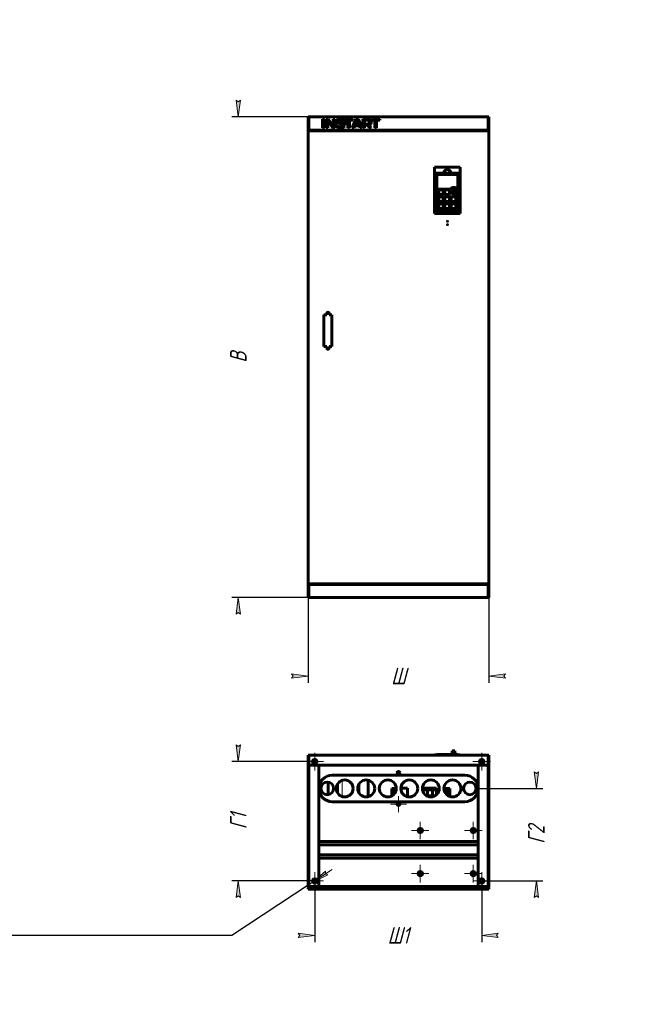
# Model space of a CAD drawing. Header units: millimetres. Extents: x 0 to 420, y 0 to 297.
# Tile 1 of 2: x 0 to 189, y 0 to 297. Entities that reach past the tile are written whole.
import ezdxf

# ---------------------------------------------------------------- set-up
doc = ezdxf.new("R2010")
doc.units = ezdxf.units.MM
for name, pattern in [('K5LT_AXLED', [12, 7.5, -1.5, 1.5, -1.5]), ('K5LT_BASIC', [0]), ('K5LT_THIN', [0])]:
    doc.linetypes.add(name, pattern=pattern)
doc.layers.add('Системный слой', color=7, linetype='Continuous')
doc.styles.add('KDIMTEXTSTYLE', font='GOST_AU.SHX', dxfattribs={"width": 0.96, "oblique": 15, "height": 5})
doc.dimstyles.new('KDIMSTYLE (0.10)', dxfattribs={"dimtxt": 5, "dimasz": 1, "dimexe": 2, "dimexo": 0, "dimgap": 1, "dimtad": 1, "dimlfac": 10, "dimtxsty": 'KDIMTEXTSTYLE', "dimsah": 1, "dimcen": 0, "dimdle": 1, "dimadec": 0, "dimazin": 0, "dimtfac": 0.667, "dimtmove": 0, "dimatfit": 3, "dimfxl": 1, "dimtvp": 1, "dimtolj": 1, "dimtzin": 0, "dimarcsym": 0})

# ---------------------------------------------------------------- blocks, each defined once
blk = doc.blocks.new('U0')
at = {"layer": 'Системный слой', "color": 150, "linetype": 'K5LT_BASIC', "lineweight": 60, "true_color": 0x0080ff}
for p, q in [((125.66, 250.62), (125.64, 250.61)), ((125.68, 250.63), (125.66, 250.62)), ((125.71, 250.64), (125.68, 250.63))]:
    blk.add_line(p, q, dxfattribs=at)
blk = doc.blocks.new('U1')
at = {"layer": 'Системный слой', "color": 7, "linetype": 'K5LT_THIN', "lineweight": 18}
for p, q in [((141.3, 263.48), (141.3, 263.63)), ((141.3, 126.73), (141.3, 126.88))]:
    blk.add_line(p, q, dxfattribs=at)
blk = doc.blocks.new('U2')
at = {"layer": 'Системный слой', "color": 7, "linetype": 'K5LT_THIN', "lineweight": 18}
for p, q in [((87.3, 263.63), (87.3, 263.48)), ((87.3, 126.88), (87.3, 126.73))]:
    blk.add_line(p, q, dxfattribs=at)
blk = doc.blocks.new('U3')
at = {"layer": 'Системный слой', "color": 150, "linetype": 'K5LT_BASIC', "lineweight": 60, "true_color": 0x0080ff}
for p, q in [((89.05, 263.63), (89.05, 263.48)), ((89.05, 126.88), (89.05, 126.73))]:
    blk.add_line(p, q, dxfattribs=at)
blk = doc.blocks.new('U4')
at = {"layer": 'Системный слой', "color": 7, "linetype": 'K5LT_THIN', "lineweight": 18}
for p, q in [((88.8, 263.48), (88.8, 263.63)), ((88.8, 126.73), (88.8, 126.88))]:
    blk.add_line(p, q, dxfattribs=at)
blk = doc.blocks.new('U5')
at = {"layer": 'Системный слой', "color": 150, "linetype": 'K5LT_BASIC', "lineweight": 60, "true_color": 0x0080ff}
for p, q in [((139.55, 263.48), (139.55, 263.63)), ((139.55, 126.73), (139.55, 126.88))]:
    blk.add_line(p, q, dxfattribs=at)
blk = doc.blocks.new('U6')
at = {"layer": 'Системный слой', "color": 7, "linetype": 'K5LT_THIN', "lineweight": 18}
for p, q in [((139.8, 263.63), (139.8, 263.48)), ((139.8, 126.88), (139.8, 126.73))]:
    blk.add_line(p, q, dxfattribs=at)
blk = doc.blocks.new('U7')
at = {"layer": 'Системный слой', "color": 150, "linetype": 'K5LT_BASIC', "lineweight": 60, "true_color": 0x0080ff}
for p, q in [((87.25, 122.68), (87.5, 122.68)), ((90.25, 122.68), (93.6, 122.68))]:
    blk.add_line(p, q, dxfattribs=at)
blk = doc.blocks.new('U8')
at = {"layer": 'Системный слой', "color": 150, "linetype": 'K5LT_BASIC', "lineweight": 60, "true_color": 0x0080ff}
for p, q in [((135, 122.68), (138.35, 122.68)), ((141.1, 122.68), (141.35, 122.68))]:
    blk.add_line(p, q, dxfattribs=at)
blk = doc.blocks.new('KDIMARROW_01')
at = {"layer": 'Системный слой'}
blk.add_hatch(color=0, dxfattribs=at).paths.add_polyline_path([(0, 0), (-5, 0.66), (-4.5, 0), (-5, -0.66)])
at = {"layer": 'Системный слой', "color": 0, "linetype": 'K5LT_THIN', "lineweight": 18}
for p, q in [((-4.5, 0), (-5, 0.66)), ((-5, 0.66), (0, 0)), ((0, 0), (-5, -0.66)), ((-5, -0.66), (-4.5, 0)), ((0, 0), (-1, 0))]:
    blk.add_line(p, q, dxfattribs=at)
blk = doc.blocks.new('U20')
at = {"layer": 'Системный слой', "color": 150, "linetype": 'K5LT_BASIC', "lineweight": 60, "true_color": 0x0080ff}
for start, end in [(356.655, 270), (270, 340.2758)]:
    blk.add_arc((113.5, 64.62), 0.05, start, end, dxfattribs=at)
blk = doc.blocks.new('U21')
at = {"layer": 'Системный слой', "color": 150, "linetype": 'K5LT_BASIC', "lineweight": 60, "true_color": 0x0080ff}
for p, q in [((87.25, 75.12), (87.29, 75.12)), ((141.31, 75.12), (141.35, 75.12))]:
    blk.add_line(p, q, dxfattribs=at)
blk = doc.blocks.new('U22')
at = {"layer": 'Системный слой', "color": 30, "linetype": 'K5LT_AXLED', "lineweight": 18, "true_color": 0xff8000}
for q in [(89, 39.87), (86.35, 37.22), (91.65, 37.22), (89, 34.57)]:
    blk.add_line((89, 37.22), q, dxfattribs=at)
blk = doc.blocks.new('U23')
at = {"layer": 'Системный слой', "color": 30, "linetype": 'K5LT_AXLED', "lineweight": 18, "true_color": 0xff8000}
for q in [(89, 75.87), (86.35, 73.22), (91.65, 73.22), (89, 70.57)]:
    blk.add_line((89, 73.22), q, dxfattribs=at)
blk = doc.blocks.new('U24')
at = {"layer": 'Системный слой', "color": 30, "linetype": 'K5LT_AXLED', "lineweight": 18, "true_color": 0xff8000}
for q in [(114.3, 62.77), (111.9, 60.37), (116.69, 60.37), (114.3, 57.98)]:
    blk.add_line((114.3, 60.37), q, dxfattribs=at)
blk = doc.blocks.new('U25')
at = {"layer": 'Системный слой', "color": 30, "linetype": 'K5LT_AXLED', "lineweight": 18, "true_color": 0xff8000}
for q in [(120.85, 42.06), (118.22, 39.42), (123.48, 39.42), (120.85, 36.79)]:
    blk.add_line((120.85, 39.42), q, dxfattribs=at)
blk = doc.blocks.new('U26')
at = {"layer": 'Системный слой', "color": 30, "linetype": 'K5LT_AXLED', "lineweight": 18, "true_color": 0xff8000}
for q in [(120.85, 55.06), (118.22, 52.42), (123.48, 52.42), (120.85, 49.79)]:
    blk.add_line((120.85, 52.42), q, dxfattribs=at)
blk = doc.blocks.new('U27')
at = {"layer": 'Системный слой', "color": 30, "linetype": 'K5LT_AXLED', "lineweight": 18, "true_color": 0xff8000}
for q in [(136.85, 42.06), (134.22, 39.42), (139.48, 39.42), (136.85, 36.79)]:
    blk.add_line((136.85, 39.42), q, dxfattribs=at)
blk = doc.blocks.new('U28')
at = {"layer": 'Системный слой', "color": 30, "linetype": 'K5LT_AXLED', "lineweight": 18, "true_color": 0xff8000}
for q in [(136.85, 55.06), (134.22, 52.42), (139.48, 52.42), (136.85, 49.79)]:
    blk.add_line((136.85, 52.42), q, dxfattribs=at)
blk = doc.blocks.new('U29')
at = {"layer": 'Системный слой', "color": 30, "linetype": 'K5LT_AXLED', "lineweight": 18, "true_color": 0xff8000}
for q in [(139.4, 75.87), (136.75, 73.22), (142.05, 73.22), (139.4, 70.57)]:
    blk.add_line((139.4, 73.22), q, dxfattribs=at)
blk = doc.blocks.new('U30')
at = {"layer": 'Системный слой', "color": 30, "linetype": 'K5LT_AXLED', "lineweight": 18, "true_color": 0xff8000}
for q in [(139.4, 39.87), (136.75, 37.22), (142.05, 37.22), (139.4, 34.57)]:
    blk.add_line((139.4, 37.22), q, dxfattribs=at)
blk = doc.blocks.new('KDIMARROW_02')
at = {"layer": 'Системный слой'}
blk.add_hatch(color=0, dxfattribs=at).paths.add_polyline_path([(4.5, 0), (5, 0.66), (0, 0), (5, -0.66)])
at = {"layer": 'Системный слой', "color": 0, "linetype": 'K5LT_THIN', "lineweight": 18}
for p, q in [((0, 0), (-1, 0)), ((5, 0.66), (0, 0)), ((0, 0), (5, -0.66)), ((0, 0), (7, 0)), ((4.5, 0), (5, 0.66)), ((5, -0.66), (4.5, 0))]:
    blk.add_line(p, q, dxfattribs=at)

msp = doc.modelspace()

# ---------------------------------------------------------------- linework, layer by layer
at = {"layer": 'Системный слой', "color": 150, "linetype": 'K5LT_BASIC', "lineweight": 60, "true_color": 0x0080ff}
for p, q in [((87.2489, 267.6757), (87.0489, 267.6757)), ((87.0489, 263.6757), (87.0489, 267.6757)), ((87.2489, 263.6757), (87.2489, 267.6757)), ((87.2489, 267.6757), (141.3489, 267.6757)), ((87.2489, 267.4257), (87.2489, 263.9257)), ((141.3489, 267.6757), (141.5489, 267.6757)), ((141.3489, 267.6757), (141.3489, 263.6757)), ((141.3489, 263.9257), (141.3489, 267.4257)), ((141.5489, 267.6757), (141.5489, 263.6757)), ((91.4021, 266.9803), (91.4021, 264.3963)), ((91.9341, 266.9803), (91.4021, 266.9803)), ((91.4021, 264.3963), (91.9341, 264.3963)), ((91.9341, 264.3963), (91.9341, 266.9803)), ((92.4476, 266.9803), (92.4476, 264.3963)), ((93.1446, 266.9803), (92.4476, 266.9803)), ((92.4476, 264.3963), (92.9796, 264.3963)), ((92.9796, 266.5005), (93.0163, 266.5005)), ((92.9796, 264.3963), (92.9796, 266.5005)), ((93.0163, 266.5005), (94.3919, 264.3963)), ((94.5203, 264.8761), (93.1446, 266.9803)), ((94.3919, 264.3963), (95.0889, 264.3963)), ((94.557, 264.8761), (94.5203, 264.8761)), ((95.0889, 266.9803), (94.557, 266.9803)), ((94.557, 266.9803), (94.557, 264.8761)), ((95.0889, 264.3963), (95.0889, 266.9803)), ((95.3626, 265.0966), (95.3592, 265.0943)), ((96.2958, 265.7589), (96.912, 265.3635)), ((97.3838, 265.6376), (96.771, 266.0321)), ((97.7153, 266.7288), (97.7144, 266.7294)), ((97.7164, 266.7295), (97.7153, 266.7288)), ((100.5365, 266.9803), (98.0236, 266.9803)), ((98.0236, 266.9803), (98.0236, 266.7035)), ((98.0236, 266.7035), (99.0141, 266.7035)), ((98.1626, 266.2857), (98.1644, 266.287)), ((99.0141, 266.7035), (99.0141, 264.3963)), ((99.0141, 264.3963), (99.5461, 264.3963)), ((99.5461, 266.7035), (100.5365, 266.7035)), ((99.5461, 264.3963), (99.5461, 266.7035)), ((101.3617, 266.9803), (100.3162, 264.3962)), ((100.3162, 264.3962), (100.8444, 264.3962)), ((100.5365, 266.7035), (100.5365, 266.9803)), ((100.8444, 264.3962), (101.0865, 265.0238)), ((101.0865, 265.0238), (102.4804, 265.0238)), ((101.7651, 266.6666), (101.2149, 265.3007)), ((101.2149, 265.3007), (102.3521, 265.3007)), ((102.2054, 266.9803), (101.3617, 266.9803)), ((101.8018, 266.6666), (101.7651, 266.6666)), ((102.3521, 265.3007), (101.8018, 266.6666)), ((103.2508, 264.3962), (102.2054, 266.9803)), ((102.4804, 265.0238), (102.7227, 264.3962)), ((102.7227, 264.3962), (103.2508, 264.3962)), ((104.8649, 266.9803), (103.5444, 266.9803)), ((103.5444, 266.9803), (103.5444, 264.3963)), ((103.5444, 264.3963), (104.0763, 264.3963)), ((104.8649, 266.7035), (104.0763, 266.7035)), ((104.0763, 266.7035), (104.0763, 265.4483)), ((104.0763, 265.4483), (104.8649, 265.4483)), ((104.0763, 264.3963), (104.0763, 265.1715)), ((104.0763, 265.1715), (104.9309, 265.1715)), ((104.9309, 265.1715), (105.4702, 264.3963)), ((106.0755, 264.3963), (105.4702, 265.2675)), ((105.4702, 264.3963), (106.0755, 264.3963)), ((106.1122, 266.9803), (106.1122, 266.7035)), ((108.6251, 266.9803), (106.1122, 266.9803)), ((106.1122, 266.7035), (107.1026, 266.7035)), ((107.1026, 266.7035), (107.1026, 264.3963)), ((107.1026, 264.3963), (107.6347, 264.3963)), ((107.6347, 264.3963), (107.6347, 266.7035)), ((107.6347, 266.7035), (108.6251, 266.7035)), ((108.6251, 266.7035), (108.6251, 266.9803)), ((87.2489, 263.6757), (87.0489, 263.6757)), ((87.0489, 263.6757), (87.0489, 263.6257)), ((87.2489, 263.6257), (87.0489, 263.6257)), ((87.0489, 126.7257), (87.0489, 263.6257)), ((87.0489, 263.4757), (87.2889, 263.2357)), ((87.2889, 263.2357), (87.0489, 263.4757)), ((87.0489, 263.4757), (141.5489, 263.4757)), ((87.0489, 126.8757), (87.0489, 263.4757)), ((87.2489, 263.6757), (87.2489, 263.6257)), ((141.3489, 263.6757), (87.2489, 263.6757)), ((87.2989, 263.6257), (87.2489, 263.6257)), ((88.7989, 263.6257), (87.2989, 263.6257)), ((89.0489, 263.6257), (88.7989, 263.6257)), ((89.2989, 263.5257), (89.2989, 263.6757)), ((89.2989, 263.4757), (89.2989, 263.5257)), ((89.2989, 263.5257), (139.2989, 263.5257)), ((139.2989, 263.5257), (139.2989, 263.6757)), ((139.2989, 263.5257), (139.2989, 263.4757)), ((139.7989, 263.6257), (139.5489, 263.6257)), ((141.2989, 263.6257), (139.7989, 263.6257)), ((141.3489, 263.6257), (141.2989, 263.6257)), ((141.5489, 263.4757), (141.3089, 263.2357)), ((141.3089, 263.2357), (141.5489, 263.4757)), ((141.5489, 263.6757), (141.3489, 263.6757)), ((141.3489, 263.6257), (141.3489, 263.6757)), ((141.5489, 263.6257), (141.3489, 263.6257)), ((141.5489, 263.6257), (141.5489, 263.6757)), ((141.5489, 263.6257), (141.5489, 126.7257)), ((141.5489, 263.4757), (141.5489, 126.8757)), ((125.1589, 252.5657), (125.1589, 238.5157)), ((132.8589, 252.5657), (125.1589, 252.5657)), ((132.8589, 238.5157), (132.8589, 252.5657)), ((125.5789, 250.6757), (125.5789, 238.8957)), ((127.9089, 250.6757), (125.5789, 250.6757)), ((125.6089, 250.5357), (125.6089, 239.0357)), ((132.3089, 250.6357), (125.7089, 250.6357)), ((125.8589, 250.3357), (125.8589, 239.2357)), ((132.1589, 250.3357), (125.8589, 250.3357)), ((127.6689, 250.6757), (127.6689, 250.6357)), ((127.9089, 250.6757), (128.0939, 250.6757)), ((127.9889, 250.6757), (127.9889, 250.6357)), ((128.0939, 250.6357), (128.0939, 250.6957)), ((128.0939, 250.6957), (129.9239, 250.6957)), ((129.9239, 250.6357), (129.9239, 250.6957)), ((130.1089, 250.6757), (129.9239, 250.6757)), ((130.0289, 250.6757), (130.0289, 250.6357)), ((132.4389, 250.6757), (130.1089, 250.6757)), ((130.3489, 250.6757), (130.3489, 250.6357)), ((132.1589, 239.2357), (132.1589, 250.3357)), ((132.4089, 239.0357), (132.4089, 250.5357)), ((132.4389, 238.8957), (132.4389, 250.6757)), ((125.6089, 248.5257), (125.5789, 248.5257)), ((125.5789, 247.8957), (125.6089, 247.8957)), ((132.4389, 248.5257), (132.4089, 248.5257)), ((132.4089, 247.8957), (132.4389, 247.8957)), ((126.0589, 245.8457), (126.0589, 239.8657)), ((129.9589, 245.9257), (126.1389, 245.9257)), ((126.4089, 245.5357), (126.4089, 244.3357)), ((127.7089, 245.6357), (126.5089, 245.6357)), ((126.5089, 244.2357), (127.7089, 244.2357)), ((127.8089, 244.3357), (127.8089, 245.5357)), ((128.3089, 245.5357), (128.3089, 244.3357)), ((129.6089, 245.6357), (128.4089, 245.6357)), ((128.4089, 244.2357), (129.6089, 244.2357)), ((129.7089, 244.3357), (129.7089, 245.5357)), ((131.9589, 239.8657), (131.9589, 245.9257)), ((125.6089, 241.5157), (125.5789, 241.5157)), ((125.5789, 240.8857), (125.6089, 240.8857)), ((126.4089, 243.4357), (126.4089, 242.2357)), ((126.4089, 241.3357), (126.4089, 240.1357)), ((127.7089, 243.5357), (126.5089, 243.5357)), ((126.5089, 242.1357), (127.7089, 242.1357)), ((127.7089, 241.4357), (126.5089, 241.4357)), ((127.8089, 242.2357), (127.8089, 243.4357)), ((127.8089, 240.1357), (127.8089, 241.3357)), ((128.3089, 243.4357), (128.3089, 242.2357)), ((128.3089, 241.3357), (128.3089, 240.1357)), ((129.6089, 243.5357), (128.4089, 243.5357)), ((128.4089, 242.1357), (129.6089, 242.1357)), ((129.6089, 241.4357), (128.4089, 241.4357)), ((129.7089, 242.2357), (129.7089, 243.4357)), ((129.7089, 240.1357), (129.7089, 241.3357)), ((130.2089, 243.4357), (130.2089, 242.2357)), ((130.2089, 241.3357), (130.2089, 240.1357)), ((131.5089, 243.5357), (130.3089, 243.5357)), ((130.3089, 242.1357), (131.5089, 242.1357)), ((131.5089, 241.4357), (130.3089, 241.4357)), ((131.6089, 242.2357), (131.6089, 243.4357)), ((131.6089, 240.1357), (131.6089, 241.3357)), ((132.4389, 241.5157), (132.4089, 241.5157)), ((132.4089, 240.8857), (132.4389, 240.8857)), ((125.1589, 238.5157), (132.8589, 238.5157)), ((125.5789, 238.8957), (132.4389, 238.8957)), ((125.7089, 238.9357), (132.3089, 238.9357)), ((125.8589, 239.2357), (132.1589, 239.2357)), ((126.1389, 239.7857), (131.8789, 239.7857)), ((126.5089, 240.0357), (127.7089, 240.0357)), ((127.5689, 238.9357), (127.5689, 238.8957)), ((127.6839, 238.8957), (127.6839, 238.9357)), ((127.9839, 238.8957), (127.9839, 238.9357)), ((128.0989, 238.8957), (128.0989, 238.9357)), ((128.4089, 240.0357), (129.6089, 240.0357)), ((129.9189, 238.9357), (129.9189, 238.8957)), ((130.0339, 238.8957), (130.0339, 238.9357)), ((130.3089, 240.0357), (131.5089, 240.0357)), ((130.3339, 238.8957), (130.3339, 238.9357)), ((130.4489, 238.8957), (130.4489, 238.9357)), ((91.7939, 207.9507), (91.7939, 198.4007)), ((92.6189, 207.9507), (91.7939, 207.9507)), ((92.6189, 208.4007), (92.6189, 207.9507)), ((93.3189, 207.9507), (93.3189, 208.4007)), ((94.1439, 207.9507), (93.3189, 207.9507)), ((94.1439, 198.4007), (94.1439, 207.9507)), ((91.7939, 198.4007), (92.6189, 198.4007)), ((92.6189, 198.4007), (92.6189, 197.9507)), ((93.3189, 198.4007), (94.1439, 198.4007)), ((93.3189, 197.9507), (93.3189, 198.4007)), ((87.2889, 127.1157), (87.0489, 126.8757)), ((87.0489, 126.8757), (87.2889, 127.1157)), ((141.5489, 126.8757), (87.0489, 126.8757)), ((87.0489, 126.7257), (87.0489, 126.6757)), ((87.2489, 126.7257), (87.0489, 126.7257)), ((87.0489, 122.6757), (87.0489, 126.6757)), ((87.0489, 126.6757), (87.2489, 126.6757)), ((87.2489, 126.7257), (87.2489, 126.6757)), ((87.2489, 126.7257), (87.2989, 126.7257)), ((87.2489, 122.6757), (87.2489, 126.6757)), ((87.4989, 126.6757), (87.2489, 126.6757)), ((87.2489, 122.9257), (87.2489, 126.4257)), ((87.2989, 126.7257), (88.7989, 126.7257)), ((87.4989, 126.6757), (141.0989, 126.6757)), ((88.0489, 126.7257), (88.0489, 126.6757)), ((93.7989, 126.6757), (88.0489, 126.6757)), ((88.7989, 126.7257), (89.0489, 126.7257)), ((93.7989, 126.8257), (89.0489, 126.8257)), ((134.7989, 126.8257), (93.7989, 126.8257)), ((134.7989, 126.6757), (93.7989, 126.6757)), ((139.5489, 126.8257), (134.7989, 126.8257)), ((140.5489, 126.6757), (134.7989, 126.6757)), ((139.5489, 126.7257), (139.7989, 126.7257)), ((139.7989, 126.7257), (141.2989, 126.7257)), ((140.5489, 126.7257), (140.5489, 126.6757)), ((141.3489, 126.6757), (141.0989, 126.6757)), ((141.2989, 126.7257), (141.3489, 126.7257)), ((141.3089, 127.1157), (141.5489, 126.8757)), ((141.5489, 126.8757), (141.3089, 127.1157)), ((141.3489, 126.6757), (141.3489, 126.7257)), ((141.5489, 126.7257), (141.3489, 126.7257)), ((141.3489, 126.6757), (141.3489, 122.6757)), ((141.3489, 126.6757), (141.5489, 126.6757)), ((141.3489, 126.4257), (141.3489, 122.9257)), ((141.5489, 126.6757), (141.5489, 126.7257)), ((141.5489, 126.6757), (141.5489, 122.6757)), ((87.2489, 122.6757), (87.0489, 122.6757)), ((141.3489, 122.6757), (87.2489, 122.6757)), ((94.9989, 122.6757), (113.5989, 122.6757)), ((114.9989, 122.6757), (133.5989, 122.6757)), ((141.3489, 122.6757), (141.5489, 122.6757)), ((87.0489, 35.3726), (87.0489, 75.1226)), ((87.2489, 75.1226), (87.0489, 75.1226)), ((87.2489, 35.3726), (87.2489, 75.1226)), ((87.2489, 75.1226), (141.3489, 75.1226)), ((87.2489, 74.8726), (87.2489, 74.8826)), ((87.2489, 72.1226), (87.2489, 74.8726)), ((87.2889, 75.1226), (141.3089, 75.1226)), ((91.4021, 75.1226), (91.4021, 75.1236)), ((91.4021, 75.1236), (91.9341, 75.1236)), ((91.9341, 75.1226), (91.9341, 75.1236)), ((92.4476, 75.1236), (92.9796, 75.1236)), ((92.4476, 75.1226), (92.4476, 75.1236)), ((92.9796, 75.1226), (92.9796, 75.1236)), ((92.9796, 75.1236), (93.0163, 75.1236)), ((93.0163, 75.1226), (93.0163, 75.1236)), ((93.0163, 75.1236), (94.3919, 75.1236)), ((94.3919, 75.1226), (94.3919, 75.1236)), ((94.3919, 75.1236), (95.0889, 75.1236)), ((95.0889, 75.1226), (95.0889, 75.1236)), ((95.2339, 75.1226), (95.2339, 75.1236)), ((95.2339, 75.1236), (95.3592, 75.1236)), ((95.3592, 75.1236), (95.4326, 75.1236)), ((95.3592, 75.1226), (95.3592, 75.1236)), ((95.4326, 75.1226), (95.4326, 75.1236)), ((95.4326, 75.1236), (96.1311, 75.1236)), ((96.1311, 75.1236), (96.4902, 75.1236)), ((96.4902, 75.1236), (97.067, 75.1236)), ((97.067, 75.1236), (97.4805, 75.1236)), ((97.4805, 75.1236), (97.7495, 75.1236)), ((97.7495, 75.1236), (97.8896, 75.1236)), ((97.8896, 75.1236), (97.9121, 75.1236)), ((97.9121, 75.1226), (97.9121, 75.1236)), ((97.9121, 75.1236), (98.1445, 75.1236)), ((98.1445, 75.1236), (98.3047, 75.1236)), ((98.1445, 75.1226), (98.1445, 75.1236)), ((98.3047, 75.1226), (98.3047, 75.1236)), ((98.3047, 75.1236), (99.0141, 75.1236)), ((99.0141, 75.1236), (99.5461, 75.1236)), ((99.0141, 75.1226), (99.0141, 75.1236)), ((99.5461, 75.1236), (100.3162, 75.1236)), ((99.5461, 75.1226), (99.5461, 75.1236)), ((100.3162, 75.1236), (100.8444, 75.1236)), ((100.3162, 75.1226), (100.3162, 75.1236)), ((100.8444, 75.1226), (100.8444, 75.1236)), ((100.8444, 75.1236), (101.0865, 75.1236)), ((101.0865, 75.1236), (102.4804, 75.1236)), ((101.0865, 75.1226), (101.0865, 75.1236)), ((102.4804, 75.1236), (102.7227, 75.1236)), ((102.4804, 75.1226), (102.4804, 75.1236)), ((102.7227, 75.1236), (103.2508, 75.1236)), ((102.7227, 75.1226), (102.7227, 75.1236)), ((103.2508, 75.1226), (103.2508, 75.1236)), ((103.5444, 75.1236), (104.0763, 75.1236)), ((103.5444, 75.1226), (103.5444, 75.1236)), ((104.0763, 75.1236), (104.9309, 75.1236)), ((104.0763, 75.1226), (104.0763, 75.1236)), ((104.9309, 75.1226), (104.9309, 75.1236)), ((104.9309, 75.1236), (105.4702, 75.1236)), ((105.4702, 75.1226), (105.4702, 75.1236)), ((105.4702, 75.1236), (106.0755, 75.1236)), ((106.0755, 75.1226), (106.0755, 75.1236)), ((106.1122, 75.1236), (107.1026, 75.1236)), ((106.1122, 75.1226), (106.1122, 75.1236)), ((107.1026, 75.1236), (107.6347, 75.1236)), ((107.1026, 75.1226), (107.1026, 75.1236)), ((107.6347, 75.1236), (108.6251, 75.1236)), ((107.6347, 75.1226), (107.6347, 75.1236)), ((108.6251, 75.1226), (108.6251, 75.1236)), ((125.1589, 75.1226), (125.1589, 75.2826)), ((125.1589, 75.2826), (132.8589, 75.2826)), ((125.8589, 75.3096), (132.1589, 75.3096)), ((125.8589, 75.2826), (125.8589, 75.3096)), ((126.4089, 75.3096), (126.4089, 75.3496)), ((126.4089, 75.3496), (126.5089, 75.3496)), ((126.5089, 75.3496), (127.7089, 75.3496)), ((127.7089, 75.3496), (127.8089, 75.3496)), ((127.8089, 75.3096), (127.8089, 75.3496)), ((128.3089, 75.3096), (128.3089, 75.3496)), ((128.3089, 75.3496), (128.4089, 75.3496)), ((128.4089, 75.3496), (129.6089, 75.3496)), ((129.6089, 75.3496), (129.7089, 75.3496)), ((129.7089, 75.3096), (129.7089, 75.3496)), ((130.2089, 75.3496), (130.3089, 75.3496)), ((130.2089, 75.3096), (130.2089, 75.3496)), ((130.3089, 75.3496), (131.5089, 75.3496)), ((130.3329, 75.3496), (130.4589, 75.5596)), ((130.4589, 75.5596), (130.5089, 76.4596)), ((130.4589, 75.5596), (131.3589, 75.5596)), ((130.5089, 76.4596), (131.3089, 76.4596)), ((131.3589, 75.5596), (131.3089, 76.4596)), ((131.4849, 75.3496), (131.3589, 75.5596)), ((131.5089, 75.3496), (131.6089, 75.3496)), ((131.6089, 75.3096), (131.6089, 75.3496)), ((132.1589, 75.2826), (132.1589, 75.3096)), ((132.8589, 75.1226), (132.8589, 75.2826)), ((141.3489, 75.1226), (141.3489, 35.3726)), ((141.3489, 75.1226), (141.5489, 75.1226)), ((141.3489, 74.8826), (141.3489, 74.8726)), ((141.3489, 74.8726), (141.3489, 72.1226)), ((141.5489, 75.1226), (141.5489, 35.3726)), ((141.3489, 72.1226), (87.2489, 72.1226)), ((87.4989, 72.1226), (90.2489, 72.1226)), ((90.2489, 72.1226), (90.2489, 35.5726)), ((138.3489, 35.5726), (138.3489, 72.1226)), ((138.3489, 72.1226), (141.0989, 72.1226)), ((134.2989, 69.1226), (94.2989, 69.1226)), ((93.0989, 63.2464), (93.0989, 66.9988)), ((95.8489, 63.8332), (95.8489, 66.412)), ((95.8989, 63.7515), (95.8989, 66.4937)), ((102.2989, 63.9226), (102.2989, 66.3226)), ((102.3489, 66.412), (102.3489, 63.8332)), ((105.0989, 67.6126), (105.0989, 62.6326)), ((112.2489, 65.1226), (113.5989, 65.1226)), ((112.2489, 63.1226), (112.2489, 65.1226)), ((112.6308, 63.1226), (112.2489, 63.1226)), ((112.4989, 64.2726), (112.6189, 64.2726)), ((112.4989, 63.9726), (112.6189, 63.9726)), ((112.6189, 64.2726), (113.453, 64.2726)), ((112.6189, 63.9726), (113.3248, 63.9726)), ((114.9994, 65.1726), (117.0489, 65.1726)), ((117.0489, 62.6221), (117.0489, 65.1726)), ((121.4994, 65.1736), (121.7729, 65.1736)), ((121.4994, 65.1726), (121.7729, 65.1726)), ((121.4994, 65.1726), (121.7729, 65.1726)), ((121.5166, 64.8226), (121.7729, 64.8226)), ((121.5305, 64.7226), (121.7729, 64.7226)), ((121.7729, 65.1736), (125.7249, 65.1736)), ((121.7729, 64.7226), (121.7729, 65.1736)), ((121.7729, 64.7226), (122.9985, 64.7226)), ((121.7729, 63.9727), (121.7729, 64.7226)), ((121.7739, 64.7226), (121.7739, 65.1726)), ((121.7739, 65.1726), (125.7239, 65.1726)), ((121.7739, 64.7226), (121.7739, 65.1726)), ((121.7739, 65.1726), (125.7239, 65.1726)), ((122.5489, 64.8226), (123.3489, 64.8226)), ((122.5489, 64.7226), (122.5489, 64.8226)), ((122.7595, 62.9226), (122.9344, 62.9226)), ((122.9344, 62.9226), (122.9985, 62.9226)), ((122.9985, 64.7226), (124.4992, 64.7226)), ((122.9985, 62.9226), (122.9985, 64.7226)), ((122.9985, 62.9226), (124.4992, 62.9226)), ((123.3489, 64.8226), (124.1489, 64.8226)), ((123.3489, 64.7226), (123.3489, 64.8226)), ((124.1489, 64.7226), (124.1489, 64.8226)), ((124.1489, 64.8226), (124.9489, 64.8226)), ((124.4992, 62.9226), (124.4992, 64.7226)), ((124.4992, 64.7226), (125.7249, 64.7226)), ((124.4992, 62.9226), (124.5634, 62.9226)), ((124.5634, 62.9226), (125.3383, 62.9226)), ((124.9489, 64.7226), (124.9489, 64.8226)), ((125.7239, 64.7226), (125.7239, 65.1726)), ((125.7239, 64.7226), (125.7239, 65.1726)), ((125.7249, 64.7226), (125.7249, 65.1736)), ((125.7249, 63.2008), (125.7249, 64.7226)), ((127.9989, 65.1226), (129.7489, 65.1226)), ((128.1447, 64.2726), (129.3789, 64.2726)), ((128.2729, 63.9726), (129.3789, 63.9726)), ((129.7489, 63.1226), (128.967, 63.1226)), ((129.3789, 64.2726), (129.4989, 64.2726)), ((129.3789, 63.9726), (129.4989, 63.9726)), ((129.7489, 65.1226), (129.7489, 63.1226)), ((94.2989, 61.1226), (134.2989, 61.1226)), ((90.2489, 49.1226), (138.3489, 49.1226)), ((90.2489, 48.1226), (138.3489, 48.1226)), ((138.3489, 45.1226), (90.2489, 45.1226)), ((138.3489, 44.1226), (90.2489, 44.1226)), ((87.0489, 35.1226), (93.5989, 35.1226)), ((87.0489, 34.7226), (87.0489, 35.1226)), ((87.0489, 34.7226), (93.5989, 34.7226)), ((87.4989, 35.5726), (87.2489, 35.5726)), ((87.2489, 35.5226), (93.5989, 35.5226)), ((87.2489, 35.3226), (87.2489, 35.5226)), ((87.2489, 35.3226), (93.5989, 35.3226)), ((93.5989, 35.3226), (87.2989, 35.3226)), ((93.5989, 35.1226), (87.2989, 35.1226)), ((90.2489, 35.5726), (87.4989, 35.5726)), ((93.5989, 35.5226), (94.9989, 35.5226)), ((93.5989, 35.5226), (93.5989, 35.3226)), ((93.5989, 35.3226), (93.5989, 35.1226)), ((94.9989, 35.3226), (93.5989, 35.3226)), ((93.5989, 35.3226), (94.9989, 35.3226)), ((93.5989, 35.1226), (94.9989, 35.1226)), ((93.5989, 34.7226), (93.5989, 35.1226)), ((94.9989, 35.1226), (93.5989, 35.1226)), ((93.5989, 34.7226), (94.9989, 34.7226)), ((94.9989, 35.5226), (113.5989, 35.5226)), ((94.9989, 35.3226), (94.9989, 35.5226)), ((94.9989, 35.3226), (94.9989, 35.1226)), ((113.5989, 35.3226), (94.9989, 35.3226)), ((94.9989, 35.3226), (113.5989, 35.3226)), ((94.9989, 34.7226), (94.9989, 35.1226)), ((94.9989, 35.1226), (113.5989, 35.1226)), ((113.5989, 35.1226), (94.9989, 35.1226)), ((94.9989, 34.7226), (113.5989, 34.7226)), ((113.5989, 35.5226), (113.5989, 35.3226)), ((113.5989, 35.5226), (114.9989, 35.5226)), ((113.5989, 35.3226), (113.5989, 35.1226)), ((114.9989, 35.3226), (113.5989, 35.3226)), ((113.5989, 35.3226), (114.9989, 35.3226)), ((113.5989, 34.7226), (113.5989, 35.1226)), ((113.5989, 35.1226), (114.9989, 35.1226)), ((114.9989, 35.1226), (113.5989, 35.1226)), ((113.5989, 34.7226), (114.9989, 34.7226)), ((114.9989, 35.5226), (133.5989, 35.5226)), ((114.9989, 35.3226), (114.9989, 35.5226)), ((133.5989, 35.3226), (114.9989, 35.3226)), ((114.9989, 35.3226), (114.9989, 35.1226)), ((114.9989, 35.3226), (133.5989, 35.3226)), ((114.9989, 34.7226), (114.9989, 35.1226)), ((114.9989, 35.1226), (133.5989, 35.1226)), ((133.5989, 35.1226), (114.9989, 35.1226)), ((114.9989, 34.7226), (133.5989, 34.7226)), ((133.5989, 35.5226), (134.9989, 35.5226)), ((133.5989, 35.5226), (133.5989, 35.3226)), ((134.9989, 35.3226), (133.5989, 35.3226)), ((133.5989, 35.3226), (133.5989, 35.1226)), ((133.5989, 35.3226), (134.9989, 35.3226)), ((133.5989, 34.7226), (133.5989, 35.1226)), ((133.5989, 35.1226), (134.9989, 35.1226)), ((134.9989, 35.1226), (133.5989, 35.1226)), ((133.5989, 34.7226), (134.9989, 34.7226)), ((134.9989, 35.5226), (141.3489, 35.5226)), ((134.9989, 35.3226), (134.9989, 35.5226)), ((141.2989, 35.3226), (134.9989, 35.3226)), ((134.9989, 35.3226), (134.9989, 35.1226)), ((134.9989, 35.3226), (141.3489, 35.3226)), ((134.9989, 35.1226), (141.5489, 35.1226)), ((134.9989, 34.7226), (134.9989, 35.1226)), ((141.2989, 35.1226), (134.9989, 35.1226)), ((134.9989, 34.7226), (141.5489, 34.7226)), ((141.0989, 35.5726), (138.3489, 35.5726)), ((141.3489, 35.5726), (141.0989, 35.5726)), ((141.3489, 35.3226), (141.3489, 35.5226)), ((141.5489, 34.7226), (141.5489, 35.1226))]:
    msp.add_line(p, q, dxfattribs=at)
at = {"layer": 'Системный слой', "color": 7, "linetype": 'K5LT_THIN', "lineweight": 18}
for p, q in [((141.3489, 267.4257), (87.2489, 267.4257)), ((87.2489, 263.9257), (141.3489, 263.9257)), ((87.2889, 263.2357), (87.2889, 127.1157)), ((141.3089, 263.2357), (87.2889, 263.2357)), ((141.3089, 127.1157), (141.3089, 263.2357)), ((141.3489, 126.4257), (87.2489, 126.4257)), ((87.2889, 127.1157), (141.3089, 127.1157)), ((87.2989, 126.7257), (87.2989, 126.6757)), ((93.7989, 126.8257), (93.7989, 126.6757)), ((134.7989, 126.8257), (134.7989, 126.6757)), ((141.2989, 126.6757), (141.2989, 126.7257)), ((87.2489, 122.9257), (141.3489, 122.9257)), ((141.3489, 74.8726), (87.2489, 74.8726)), ((96.1311, 75.1226), (96.1311, 75.1236)), ((96.4902, 75.1226), (96.4902, 75.1236)), ((97.067, 75.1226), (97.067, 75.1236)), ((97.4805, 75.1226), (97.4805, 75.1236)), ((97.7495, 75.1226), (97.7495, 75.1236)), ((97.8896, 75.1226), (97.8896, 75.1236)), ((126.5089, 75.3096), (126.5089, 75.3496)), ((127.7089, 75.3096), (127.7089, 75.3496)), ((128.4089, 75.3096), (128.4089, 75.3496)), ((129.6089, 75.3096), (129.6089, 75.3496)), ((130.3089, 75.3096), (130.3089, 75.3496)), ((131.5089, 75.3096), (131.5089, 75.3496)), ((87.4989, 72.1226), (87.4989, 35.5726)), ((141.0989, 35.5726), (141.0989, 72.1226)), ((97.2507, 62.7007), (97.2507, 67.5445)), ((112.4989, 63.9726), (112.4989, 64.2726)), ((112.6189, 63.9726), (112.6189, 64.2726)), ((129.3789, 63.9726), (129.3789, 64.2726)), ((129.4989, 64.2726), (129.4989, 63.9726)), ((138.3489, 48.8726), (90.2489, 48.8726)), ((90.2489, 44.3726), (138.3489, 44.3726)), ((87.2489, 35.3726), (87.0489, 35.3726)), ((87.2989, 35.3226), (87.2989, 35.1226)), ((90.2489, 35.5726), (138.3489, 35.5726)), ((141.2989, 35.1226), (141.2989, 35.3226)), ((141.3489, 35.3726), (141.5489, 35.3726))]:
    msp.add_line(p, q, dxfattribs=at)
at = {"layer": 'Системный слой', "color": 150, "linetype": 'K5LT_BASIC', "lineweight": 60, "true_color": 0x0080ff}
for centre, radius in [((130.9089, 244.9357), 0.6), ((130.9089, 244.9357), 0.45), ((130.9089, 244.9357), 0.4), ((129.0489, 236.1757), 0.01), ((129.0489, 235.1757), 0.01), ((88.9989, 73.2226), 0.65), ((139.3989, 73.2226), 0.65), ((114.2989, 69.8726), 0.395), ((114.2989, 69.8726), 0.2), ((92.7989, 65.1226), 1.9), ((98.0489, 65.1226), 2.55), ((104.5489, 65.1226), 2.55), ((111.0489, 65.1226), 2.55), ((117.5489, 65.1226), 2.55), ((124.0489, 65.1226), 2.55), ((130.5489, 65.1226), 2.55), ((135.7989, 65.1226), 1.9), ((128.4989, 64.6226), 0.05), ((114.2989, 60.3726), 0.395), ((114.2989, 60.3726), 0.2), ((120.8489, 52.4226), 0.6325), ((120.8489, 52.4226), 0.4), ((136.8489, 52.4226), 0.6325), ((136.8489, 52.4226), 0.4), ((120.8489, 39.4226), 0.6325), ((120.8489, 39.4226), 0.4), ((136.8489, 39.4226), 0.6325), ((136.8489, 39.4226), 0.4), ((88.9989, 37.2226), 0.65), ((139.3989, 37.2226), 0.65)]:
    msp.add_circle(centre, radius, dxfattribs=at)
for centre, radius, start, end in [((125.7089, 250.5357), 0.1, 90, 180), ((129.0089, 250.6757), 1.1, 0, 180), ((132.3089, 250.5357), 0.1, 0, 90), ((126.1389, 245.8457), 0.08, 90, 180), ((126.5089, 245.5357), 0.1, 90, 180), ((126.5089, 244.3357), 0.1, 180, 270), ((127.7089, 245.5357), 0.1, 0, 90), ((127.7089, 244.3357), 0.1, 270, 0), ((128.4089, 245.5357), 0.1, 90, 180), ((128.4089, 244.3357), 0.1, 180, 270), ((129.6089, 245.5357), 0.1, 0, 90), ((129.6089, 244.3357), 0.1, 270, 0), ((130.9589, 245.0396), 1.3361, 41.544509, 138.455491), ((126.5089, 243.4357), 0.1, 90, 180), ((126.5089, 242.2357), 0.1, 180, 270), ((126.5089, 241.3357), 0.1, 90, 180), ((127.7089, 243.4357), 0.1, 0, 90), ((127.7089, 242.2357), 0.1, 270, 0), ((127.7089, 241.3357), 0.1, 0, 90), ((128.4089, 243.4357), 0.1, 90, 180), ((128.4089, 242.2357), 0.1, 180, 270), ((128.4089, 241.3357), 0.1, 90, 180), ((129.6089, 243.4357), 0.1, 0, 90), ((129.6089, 242.2357), 0.1, 270, 0), ((129.6089, 241.3357), 0.1, 0, 90), ((130.3089, 243.4357), 0.1, 90, 180), ((130.3089, 242.2357), 0.1, 180, 270), ((130.3089, 241.3357), 0.1, 90, 180), ((131.5089, 243.4357), 0.1, 0, 90), ((131.5089, 242.2357), 0.1, 270, 0), ((131.5089, 241.3357), 0.1, 0, 90), ((125.7089, 239.0357), 0.1, 180, 270), ((126.1389, 239.8657), 0.08, 180, 270), ((126.5089, 240.1357), 0.1, 180, 270), ((127.7089, 240.1357), 0.1, 270, 0), ((128.4089, 240.1357), 0.1, 180, 270), ((129.6089, 240.1357), 0.1, 270, 0), ((130.3089, 240.1357), 0.1, 180, 270), ((131.5089, 240.1357), 0.1, 270, 0), ((131.8789, 239.8657), 0.08, 270, 0), ((132.3089, 239.0357), 0.1, 270, 0), ((92.9689, 208.4007), 0.35, 0, 180), ((92.9689, 197.9507), 0.35, 180, 0), ((94.2989, 65.1226), 4, 90, 270), ((134.2989, 65.1226), 4, 270, 90), ((128.4989, 63.6226), 0.05, 295.41575, 136.970665), ((114.1989, 44.0726), 8.2, 322.291982, 327.781823), ((87.2989, 35.3726), 0.25, 180, 270), ((87.2989, 35.3726), 0.05, 180, 270), ((141.2989, 35.3726), 0.25, 270, 0), ((141.2989, 35.3726), 0.05, 270, 0)]:
    msp.add_arc(centre, radius, start, end, dxfattribs=at)
at = {"layer": 'Системный слой', "color": 7, "linetype": 'K5LT_THIN', "lineweight": 18}
msp.add_arc((129.0089, 250.6757), 0.15, 7.662256, 172.337744, dxfattribs=at)
at = {"layer": 'Системный слой', "color": 150, "linetype": 'K5LT_BASIC', "lineweight": 60, "true_color": 0x0080ff}
for points in [[(95.3133, 265.9787), (95.1739, 265.6092), (95.2357, 265.3165), (95.3626, 265.0966)], [(95.5845, 265.8531), (95.5275, 265.8841), (95.4371, 265.926), (95.3133, 265.9787)], [(95.3592, 265.0943), (95.381, 265.0594), (95.4056, 265.0248), (95.4326, 264.9907)], [(95.4326, 264.9907), (95.6073, 264.7561), (95.8681, 264.595), (96.1311, 264.4772)], [(95.6461, 265.188), (95.5137, 265.3651), (95.4436, 265.5921), (95.5845, 265.8531)], [(95.7386, 265.0809), (95.7058, 265.1151), (95.6749, 265.1509), (95.6461, 265.188)], [(96.5615, 264.6172), (96.2604, 264.6984), (95.9612, 264.854), (95.7386, 265.0809)], [(95.8077, 266.6358), (95.7621, 266.4647), (95.7813, 266.3086), (95.8652, 266.1674)], [(95.9376, 266.8741), (95.8744, 266.8032), (95.8311, 266.7238), (95.8077, 266.6358)], [(95.8652, 266.1674), (95.9492, 266.0263), (96.0927, 265.8902), (96.2958, 265.7589)], [(96.1886, 267.0395), (96.0844, 267.0001), (96.0007, 266.9449), (95.9376, 266.8741)], [(96.1311, 264.4772), (96.2453, 264.426), (96.3651, 264.3836), (96.4902, 264.3498)], [(96.5634, 267.099), (96.4177, 267.0988), (96.2928, 267.079), (96.1886, 267.0395)], [(96.3709, 266.4401), (96.3641, 266.4813), (96.3673, 266.527), (96.3806, 266.5769)], [(96.4266, 266.3141), (96.396, 266.3568), (96.3775, 266.3987), (96.3709, 266.4401)], [(96.3806, 266.5769), (96.4047, 266.6672), (96.4693, 266.7313), (96.5743, 266.7693)], [(96.557, 266.1835), (96.5004, 266.228), (96.457, 266.2716), (96.4266, 266.3141)], [(96.4902, 264.3498), (96.7123, 264.2899), (96.9046, 264.2585), (97.067, 264.2555)], [(96.771, 266.0321), (96.6849, 266.0885), (96.6134, 266.1389), (96.557, 266.1835)], [(97.0946, 264.5805), (96.9777, 264.5406), (96.8, 264.5529), (96.5615, 264.6172)], [(97.0688, 267.022), (96.8775, 267.0735), (96.7089, 267.0992), (96.5634, 267.099)], [(96.5743, 266.7693), (96.6794, 266.8072), (96.8204, 266.8023), (96.9976, 266.7545)], [(96.912, 265.3635), (97.0828, 265.2538), (97.199, 265.1575), (97.2605, 265.0746)], [(96.9976, 266.7545), (97.1872, 266.7034), (97.3522, 266.6335), (97.4924, 266.5451)], [(97.4067, 266.9002), (97.2972, 266.9502), (97.1846, 266.9907), (97.0688, 267.022)], [(97.3167, 264.8148), (97.2856, 264.6984), (97.2117, 264.6203), (97.0946, 264.5805)], [(97.2605, 265.0746), (97.322, 264.9918), (97.3407, 264.9052), (97.3167, 264.8148)], [(97.8185, 265.2299), (97.7253, 265.3747), (97.5804, 265.5107), (97.3838, 265.6376)], [(97.7144, 266.7294), (97.6188, 266.7934), (97.5163, 266.8504), (97.4067, 266.9002)], [(97.4805, 264.3102), (97.5935, 264.3498), (97.6832, 264.4083), (97.7495, 264.4861)], [(97.4924, 266.5451), (97.6622, 266.4307), (98.2875, 265.9572), (97.8911, 265.4327)], [(98.0655, 266.4217), (97.9569, 266.554), (97.8405, 266.6566), (97.7164, 266.7295)], [(97.7495, 264.4861), (97.8157, 264.5638), (97.8625, 264.6537), (97.8896, 264.7559)], [(97.8896, 264.7559), (97.9352, 264.9271), (97.9116, 265.0851), (97.8185, 265.2299)], [(97.8911, 265.4327), (97.9438, 265.3947), (98.0282, 265.3418), (98.1445, 265.274)], [(98.1644, 266.287), (98.136, 266.3325), (98.103, 266.3774), (98.0655, 266.4217)], [(98.1445, 265.274), (98.3927, 265.6913), (98.3154, 266.0364), (98.1626, 266.2857)], [(105.3583, 266.9194), (105.2128, 266.9601), (105.0484, 266.9803), (104.8649, 266.9803)], [(105.727, 266.7423), (105.6267, 266.8198), (105.5038, 266.8789), (105.3583, 266.9194)], [(105.4702, 265.2675), (105.6537, 265.3388), (105.7943, 265.4422), (105.8921, 265.5776)], [(105.9582, 266.458), (105.9044, 266.57), (105.8274, 266.6647), (105.727, 266.7423)], [(105.8921, 265.5776), (105.9901, 265.7129), (106.0388, 265.879), (106.0388, 266.0759)], [(106.0388, 266.0759), (106.0388, 266.2187), (106.0119, 266.346), (105.9582, 266.458)], [(97.067, 264.2555), (97.2296, 264.2523), (97.3674, 264.2706), (97.4805, 264.3102)]]:
    msp.add_open_spline(points, degree=3, dxfattribs=at)
for points, knots in [([(105.3125, 266.5503), (105.2982, 266.5642), (105.2708, 266.5877), (105.2285, 266.6163), (105.1695, 266.6486), (105.0995, 266.6747), (105.0323, 266.6892), (104.989, 266.6959), (104.9547, 266.6999), (104.9215, 266.7021), (104.8989, 266.703), (104.8877, 266.7033), (104.8763, 266.7035), (104.8687, 266.7035), (104.8649, 266.7035)], [0, 0, 0, 0, 2.04810759, 3.69837929, 5.19837929, 8.78778797, 10.87719665, 11.38357665, 12.59781544, 13.81205422, 14.10904067, 14.40602711, 14.70301356, 15, 15, 15, 15]), ([(104.8649, 265.4483), (104.874, 265.4483), (104.8921, 265.4485), (104.9187, 265.4496), (104.9449, 265.4513), (104.9698, 265.4537), (104.9933, 265.4566), (105.0233, 265.4612), (105.0585, 265.4682), (105.0982, 265.4787), (105.1324, 265.49), (105.1719, 265.5058), (105.2104, 265.5249), (105.2486, 265.5488), (105.2814, 265.5731), (105.3018, 265.5911), (105.3125, 265.6015)], [0, 0, 0, 0, 0.71246821, 1.42493642, 2.13740464, 2.84987285, 3.50776726, 4.16566168, 5.48145051, 6.71193156, 7.94241261, 8.90337471, 10.8252989, 12.20818519, 13.47395777, 15, 15, 15, 15]), ([(105.4702, 266.0759), (105.4702, 266.0857), (105.47, 266.1052), (105.469, 266.1339), (105.4673, 266.1621), (105.465, 266.1886), (105.4622, 266.2135), (105.4577, 266.245), (105.451, 266.2817), (105.4411, 266.3226), (105.4306, 266.3568), (105.4205, 266.3842), (105.4081, 266.4138), (105.378, 266.4746), (105.343, 266.5207), (105.3125, 266.5503)], [0, 0, 0, 0, 0.6952543, 1.39050859, 2.08576289, 2.78101718, 3.41517651, 4.04933584, 5.31765451, 6.48728807, 7.65692162, 8.49618874, 9.15692162, 10.65692162, 15, 15, 15, 15]), ([(105.3125, 265.6015), (105.3253, 265.6139), (105.348, 265.6389), (105.3766, 265.6791), (105.3974, 265.7159), (105.413, 265.749), (105.4249, 265.7788), (105.4389, 265.8205), (105.45, 265.8645), (105.4583, 265.9105), (105.4629, 265.9436), (105.4657, 265.9712), (105.4674, 265.9925), (105.4688, 266.0141), (105.4699, 266.0419), (105.4702, 266.0645), (105.4702, 266.0759)], [0, 0, 0, 0, 1.69302373, 3.21904793, 4.61904793, 5.54504116, 6.47103439, 7.39702761, 9.24901407, 10.11678801, 10.98456196, 11.73842147, 12.11535123, 12.49228098, 13.24614049, 14, 14, 14, 14]), ([(132.3089, 250.6357), (132.3131, 250.6357), (132.3173, 250.6354), (132.3256, 250.6344), (132.3296, 250.6336), (132.3376, 250.6315), (132.3416, 250.6303), (132.3475, 250.6279), (132.3496, 250.6271), (132.3527, 250.6256), (132.3538, 250.625), (132.3561, 250.6238), (132.3573, 250.6232), (132.3607, 250.6213), (132.3628, 250.6199), (132.3684, 250.6161), (132.3717, 250.6136), (132.378, 250.608), (132.381, 250.6051), (132.3865, 250.5988), (132.3891, 250.5955), (132.3938, 250.5886), (132.396, 250.585), (132.3998, 250.5775), (132.4015, 250.5737), (132.4043, 250.5658), (132.4055, 250.5618), (132.4073, 250.5537), (132.408, 250.5496), (132.4087, 250.5422), (132.4089, 250.5389), (132.4089, 250.5357)], [0, 0, 0, 0, 1.75818373, 1.75818373, 3.48025596, 3.48025596, 5.22015609, 5.22015609, 6.14755009, 6.14755009, 6.67945873, 6.67945873, 7.22852597, 7.22852597, 8.30950185, 8.30950185, 10.0615988, 10.0615988, 11.81864731, 11.81864731, 13.58059962, 13.58059962, 15.3434937, 15.3434937, 17.10644855, 17.10644855, 18.86779996, 18.86779996, 20.62331841, 20.62331841, 22, 22, 22, 22])]:
    msp.add_open_spline(points, degree=3, knots=knots, dxfattribs=at)

# ---------------------------------------------------------------- block references
at = {"layer": 'Системный слой'}
for name in ['U2', 'U4', 'U3', 'U5', 'U6', 'U1', 'U0', 'U7', 'U8', 'U23', 'U21', 'U29', 'U24', 'U20', 'U26', 'U28', 'U25', 'U27', 'U22', 'U30']:
    msp.add_blockref(name, (0, 0), dxfattribs=at)

# ---------------------------------------------------------------- dimensions: what is measured, and where the dimension line sits
at = {"layer": 'Системный слой', "color": 7}
for base, p1, p2, location, text in [((65.9546, 122.6757), (87.2489, 267.6757), (87.2489, 122.6757), (65.9546, 195.1757), '\\H5.0;\\W0.965;\\Q15;\\H5.0;\\W0.965;\\Q15;\\Q15;В'), ((65.9546, 37.2226), (88.9989, 73.2226), (88.9989, 37.2226), (65.9546, 55.2226), '\\H5.0;\\W0.965;\\Q15;\\H5.0;\\W0.965;\\Q15;\\Q15;Г1'), ((155.87, 37.2226), (137.6989, 65.1226), (139.3989, 37.2226), (155.87, 51.1726), '\\H5.0;\\W0.965;\\Q15;\\H5.0;\\W0.965;\\Q15;\\Q15;Г2')]:
    msp.add_linear_dim(base=base, p1=p1, p2=p2, angle=90, location=location, text=text, dimstyle='KDIMSTYLE (0.10)', override={"dimexo": 0, "dimblk1": 'KDIMARROW_01', "dimblk2": 'KDIMARROW_01', "dimse1": 0, "dimse2": 0, "dimclrt": 7, "dimtolj": 1}, dxfattribs=at).render()
for base, p1, p2, location, text in [((87.0489, 98.9907), (141.5489, 124.6757), (87.0489, 122.6757), (114.2989, 98.9907), '\\H5.0;\\W0.965;\\Q15;\\H5.0;\\W0.965;\\Q15;\\Q15;Ш'), ((88.9989, 20.7889), (139.3989, 37.2226), (88.9989, 37.2226), (114.1989, 20.7889), '\\H5.0;\\W0.965;\\Q15;\\H5.0;\\W0.965;\\Q15;\\Q15;Ш1')]:
    msp.add_linear_dim(base=base, p1=p1, p2=p2, location=location, text=text, dimstyle='KDIMSTYLE (0.10)', override={"dimexo": 0, "dimblk1": 'KDIMARROW_01', "dimblk2": 'KDIMARROW_01', "dimse1": 0, "dimse2": 0, "dimclrt": 7, "dimtolj": 1}, dxfattribs=at).render()
msp.add_diameter_dim(center=(88.9989, 37.2226), radius=0.65, location=(63.9546, 20.7889), text='\\H5.0;\\W0.965;\\Q15;\\H5.0;\\W0.965;\\Q15;\\Q15;d1', dimstyle='KDIMSTYLE (0.10)', override={"dimtih": 1, "dimtoh": 1, "dimblk1": 'KDIMARROW_02', "dimblk2": 'KDIMARROW_02', "dimclrt": 7, "dimtmove": 1, "dimatfit": 2, "dimtolj": 1}, dxfattribs=at).render()

doc.saveas('drawing.dxf')
